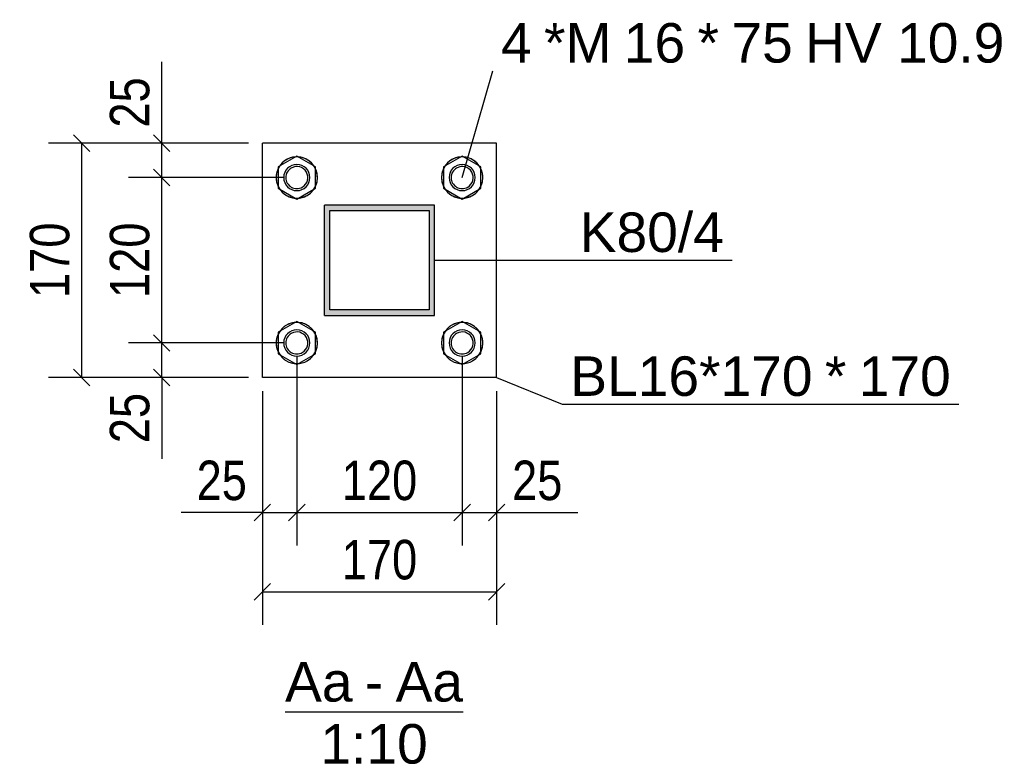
# Model space of a CAD drawing. Header units: millimetres. Extents: x 30 to 208467, y 44 to 15445.
# Tile 7 of 61: x 36259 to 36974, y 44 to 585. Entities that reach past the tile are written whole.
import ezdxf

# ---------------------------------------------------------------- set-up
doc = ezdxf.new("R2010")
doc.units = ezdxf.units.MM
doc.styles.add('Arial', font='ARIAL.TTF', dxfattribs={"height": 0.2})
doc.styles.add('Arial Narrow', font='ARIALN.TTF', dxfattribs={"height": 0.2})

# ---------------------------------------------------------------- blocks, each defined once
blk = doc.blocks.new('Unknown-17 - 39953')
at = {"color": 5}
blk.add_line((36451.53, 82.5), (36580.72, 82.5), dxfattribs=at)
at = {"color": 5, "style": 'Arial'}
for s, height, p in [('Aa', 28.652, (36451.53, 90)), ('Aa', 28.652, (36531.78, 90)), ('-', 28.65, (36509.47, 90)), ('1:10', 28.652, (36477.19, 45))]:
    blk.add_text(s, height=height, dxfattribs=at).set_placement(p)
blk = doc.blocks.new('Part-39956 - 39953')
h = blk.add_hatch(color=6)
h.paths.add_polyline_path([(36560.07, 370.16), (36560.07, 450.16), (36480.07, 450.16), (36480.07, 370.16)])
h.paths.add_polyline_path([(36484.07, 446.16), (36556.07, 446.16), (36556.07, 374.16), (36484.07, 374.16)])
at = {"color": 7}
for p, q in [((36480.07, 370.16), (36480.07, 450.16)), ((36560.07, 450.16), (36480.07, 450.16)), ((36484.07, 374.16), (36484.07, 446.16)), ((36484.07, 446.16), (36556.07, 446.16)), ((36556.07, 446.16), (36556.07, 374.16)), ((36560.07, 370.16), (36560.07, 450.16)), ((36556.07, 374.16), (36484.07, 374.16)), ((36480.07, 370.16), (36560.07, 370.16))]:
    blk.add_line(p, q, dxfattribs=at)
blk = doc.blocks.new('Part-39960 - 39953')
at = {"color": 7}
for p, q in [((36605.07, 495.16), (36435.07, 495.16)), ((36435.07, 325.16), (36435.07, 495.16)), ((36605.07, 325.16), (36605.07, 495.16)), ((36605.07, 325.16), (36435.07, 325.16))]:
    blk.add_line(p, q, dxfattribs=at)
blk = doc.blocks.new('Bolt-39961 - 39953')
at = {"color": 136}
for p, q in [((36460.07, 485.75), (36446.57, 477.96)), ((36473.57, 477.96), (36460.07, 485.75)), ((36580.07, 485.75), (36566.57, 477.96)), ((36593.57, 477.96), (36580.07, 485.75)), ((36446.57, 477.96), (36446.57, 462.37)), ((36473.57, 462.37), (36473.57, 477.96)), ((36566.57, 477.96), (36566.57, 462.37)), ((36593.57, 462.37), (36593.57, 477.96)), ((36446.57, 462.37), (36460.07, 454.57)), ((36460.07, 454.57), (36473.57, 462.37)), ((36566.57, 462.37), (36580.07, 454.57)), ((36580.07, 454.57), (36593.57, 462.37)), ((36460.07, 365.75), (36446.57, 357.96)), ((36473.57, 357.96), (36460.07, 365.75)), ((36580.07, 365.75), (36566.57, 357.96)), ((36593.57, 357.96), (36580.07, 365.75)), ((36446.57, 357.96), (36446.57, 342.37)), ((36473.57, 342.37), (36473.57, 357.96)), ((36566.57, 357.96), (36566.57, 342.37)), ((36593.57, 342.37), (36593.57, 357.96)), ((36446.57, 342.37), (36460.07, 334.57)), ((36460.07, 334.57), (36473.57, 342.37)), ((36566.57, 342.37), (36580.07, 334.57)), ((36580.07, 334.57), (36593.57, 342.37))]:
    blk.add_line(p, q, dxfattribs=at)
for centre, radius, start, end in [((36460.07, 470.16), 15, 90, 270), ((36460.07, 470.16), 15, 120, 300), ((36460.07, 470.16), 9.5, 0, 180), ((36460.07, 470.16), 15, 300, 120), ((36460.07, 470.16), 15, 270, 90), ((36580.07, 470.16), 15, 90, 270), ((36580.07, 470.16), 15, 120, 300), ((36580.07, 470.16), 9.5, 0, 180), ((36580.07, 470.16), 15, 300, 120), ((36580.07, 470.16), 15, 270, 90), ((36460.07, 470.16), 8, 120, 300), ((36460.07, 470.16), 8, 300, 120), ((36580.07, 470.16), 8, 120, 300), ((36580.07, 470.16), 8, 300, 120), ((36460.07, 470.16), 9.5, 180, 0), ((36580.07, 470.16), 9.5, 180, 0), ((36460.07, 350.16), 15, 90, 270), ((36460.07, 350.16), 15, 300, 120), ((36460.07, 350.16), 15, 270, 90), ((36580.07, 350.16), 15, 90, 270), ((36580.07, 350.16), 15, 300, 120), ((36580.07, 350.16), 15, 270, 90), ((36460.07, 350.16), 15, 120, 300), ((36460.07, 350.16), 9.5, 0, 180), ((36460.07, 350.16), 8, 300, 120), ((36580.07, 350.16), 15, 120, 300), ((36580.07, 350.16), 9.5, 0, 180), ((36580.07, 350.16), 8, 300, 120), ((36460.07, 350.16), 9.5, 180, 0), ((36460.07, 350.16), 8, 120, 300), ((36580.07, 350.16), 9.5, 180, 0), ((36580.07, 350.16), 8, 120, 300)]:
    blk.add_arc(centre, radius, start, end, dxfattribs=at)
blk = doc.blocks.new('StraightDimension-44165 - 39953')
at = {"color": 174}
for p, q in [((36435.07, 315.16), (36435.07, 145.67)), ((36605.07, 315.16), (36605.07, 145.67)), ((36441.07, 175.67), (36429.07, 163.67)), ((36599.07, 163.67), (36611.07, 175.67)), ((36435.07, 169.67), (36605.07, 169.67))]:
    blk.add_line(p, q, dxfattribs=at)
at = {"color": 30, "style": 'Arial Narrow'}
blk.add_text('170', height=28.633, dxfattribs=at).set_placement((36492.71, 178.67))
blk = doc.blocks.new('StraightDimension-43972 - 39953')
at = {"color": 174}
for p, q in [((36362.01, 495.16), (36362.01, 554.14)), ((36362.01, 495.16), (36362.01, 554.14)), ((36368.01, 489.16), (36356.01, 501.16)), ((36425.07, 495.16), (36338.01, 495.16)), ((36362.01, 470.16), (36362.01, 495.16)), ((36356.01, 476.16), (36368.01, 464.16)), ((36450.07, 470.16), (36338.01, 470.16))]:
    blk.add_line(p, q, dxfattribs=at)
at = {"color": 30, "style": 'Arial Narrow'}
blk.add_text('25', height=28.633, rotation=90.00021, dxfattribs=at).set_placement((36353.01, 506.41))
blk = doc.blocks.new('StraightDimension-43973 - 39953')
at = {"color": 174}
for p, q in [((36368.01, 464.16), (36356.01, 476.16)), ((36450.07, 470.16), (36338.01, 470.16)), ((36362.01, 350.16), (36362.01, 470.16)), ((36450.07, 350.16), (36338.01, 350.16)), ((36356.01, 356.16), (36368.01, 344.16))]:
    blk.add_line(p, q, dxfattribs=at)
at = {"color": 30, "style": 'Arial Narrow'}
blk.add_text('120', height=28.633, rotation=90.00021, dxfattribs=at).set_placement((36353.01, 382.81))
blk = doc.blocks.new('StraightDimension-43974 - 39953')
at = {"color": 174}
for p, q in [((36450.07, 350.16), (36338.01, 350.16)), ((36368.01, 344.16), (36356.01, 356.16)), ((36362.01, 325.16), (36362.01, 350.16)), ((36356.01, 331.16), (36368.01, 319.16)), ((36425.07, 325.16), (36338.01, 325.16)), ((36362.01, 325.16), (36362.01, 266.19)), ((36362.01, 325.16), (36362.01, 266.19))]:
    blk.add_line(p, q, dxfattribs=at)
at = {"color": 30, "style": 'Arial Narrow'}
blk.add_text('25', height=28.633, rotation=90.00021, dxfattribs=at).set_placement((36353.01, 277.44))
blk = doc.blocks.new('StraightDimension-44048 - 39953')
at = {"color": 174}
for p, q in [((36309.94, 489.16), (36297.94, 501.16)), ((36425.07, 495.16), (36279.94, 495.16)), ((36303.94, 325.16), (36303.94, 495.16)), ((36297.94, 331.16), (36309.94, 319.16)), ((36425.07, 325.16), (36279.94, 325.16))]:
    blk.add_line(p, q, dxfattribs=at)
at = {"color": 30, "style": 'Arial Narrow'}
blk.add_text('170', height=28.633, rotation=90.00021, dxfattribs=at).set_placement((36294.94, 382.81))
blk = doc.blocks.new('StraightDimension-44086 - 39953')
at = {"color": 174}
for p, q in [((36580.07, 340.16), (36580.07, 203.17)), ((36605.07, 310.14), (36605.07, 203.17)), ((36586.07, 233.17), (36574.07, 221.17)), ((36599.07, 221.17), (36611.07, 233.17)), ((36580.07, 227.17), (36605.07, 227.17)), ((36605.07, 227.17), (36664.04, 227.17)), ((36605.07, 227.17), (36664.04, 227.17))]:
    blk.add_line(p, q, dxfattribs=at)
at = {"color": 30, "style": 'Arial Narrow'}
blk.add_text('25', height=28.633, dxfattribs=at).set_placement((36616.32, 236.17))
blk = doc.blocks.new('StraightDimension-44087 - 39953')
at = {"color": 174}
for p, q in [((36460.07, 340.16), (36460.07, 203.17)), ((36580.07, 340.16), (36580.07, 203.17)), ((36466.07, 233.17), (36454.07, 221.17)), ((36574.07, 221.17), (36586.07, 233.17)), ((36460.07, 227.17), (36580.07, 227.17))]:
    blk.add_line(p, q, dxfattribs=at)
at = {"color": 30, "style": 'Arial Narrow'}
blk.add_text('120', height=28.633, dxfattribs=at).set_placement((36492.71, 236.17))
blk = doc.blocks.new('StraightDimension-44088 - 39953')
at = {"color": 174}
for p, q in [((36460.07, 340.16), (36460.07, 203.17)), ((36435.07, 315.16), (36435.07, 203.17)), ((36441.07, 233.17), (36429.07, 221.17)), ((36454.07, 221.17), (36466.07, 233.17)), ((36435.07, 227.17), (36376.09, 227.17)), ((36435.07, 227.17), (36376.09, 227.17)), ((36435.07, 227.17), (36460.07, 227.17))]:
    blk.add_line(p, q, dxfattribs=at)
at = {"color": 30, "style": 'Arial Narrow'}
blk.add_text('25', height=28.633, dxfattribs=at).set_placement((36387.34, 236.17))
blk = doc.blocks.new('Mark-40387 - 39953')
at = {"color": 136}
for p, q in [((36560.07, 410.16), (36659.4, 410.16)), ((36659.4, 410.16), (36775.96, 410.16))]:
    blk.add_line(p, q, dxfattribs=at)
at = {"color": 30, "style": 'Arial'}
blk.add_text('K80/4', height=28.652, dxfattribs=at).set_placement((36665.4, 416.16))
blk = doc.blocks.new('Mark-40390 - 39953')
at = {"color": 136}
for p, q in [((36605.07, 325.16), (36652.56, 305.77)), ((36652.56, 305.77), (36940.65, 305.77))]:
    blk.add_line(p, q, dxfattribs=at)
at = {"color": 30, "style": 'Arial'}
for s, height, p in [('BL16*170', 28.652, (36658.56, 311.77)), ('*', 28.65, (36843.33, 311.77)), ('170', 28.652, (36867.9, 311.77))]:
    blk.add_text(s, height=height, dxfattribs=at).set_placement(p)
blk = doc.blocks.new('Mark-40598 - 39953')
at = {"color": 136}
blk.add_line((36580.07, 470.16), (36602.26, 547.57), dxfattribs=at)
at = {"color": 30, "style": 'Arial'}
for s, height, p in [('4', 28.65, (36608.26, 553.57)), ('*M', 28.652, (36639.51, 553.57)), ('16', 28.652, (36697.41, 553.57)), ('*', 28.65, (36750.91, 553.57)), ('75', 28.652, (36775.48, 553.57)), ('HV 10.9', 28.652, (36828.98, 553.57))]:
    blk.add_text(s, height=height, dxfattribs=at).set_placement(p)

msp = doc.modelspace()

# ---------------------------------------------------------------- block references
for name in ['Mark-40598 - 39953', 'StraightDimension-43972 - 39953', 'StraightDimension-44048 - 39953', 'Part-39960 - 39953', 'Bolt-39961 - 39953', 'StraightDimension-43973 - 39953', 'Part-39956 - 39953', 'Mark-40387 - 39953', 'StraightDimension-43974 - 39953', 'StraightDimension-44088 - 39953', 'StraightDimension-44087 - 39953', 'StraightDimension-44086 - 39953', 'Mark-40390 - 39953', 'StraightDimension-44165 - 39953', 'Unknown-17 - 39953']:
    msp.add_blockref(name, (0, 0))

doc.saveas('drawing.dxf')
